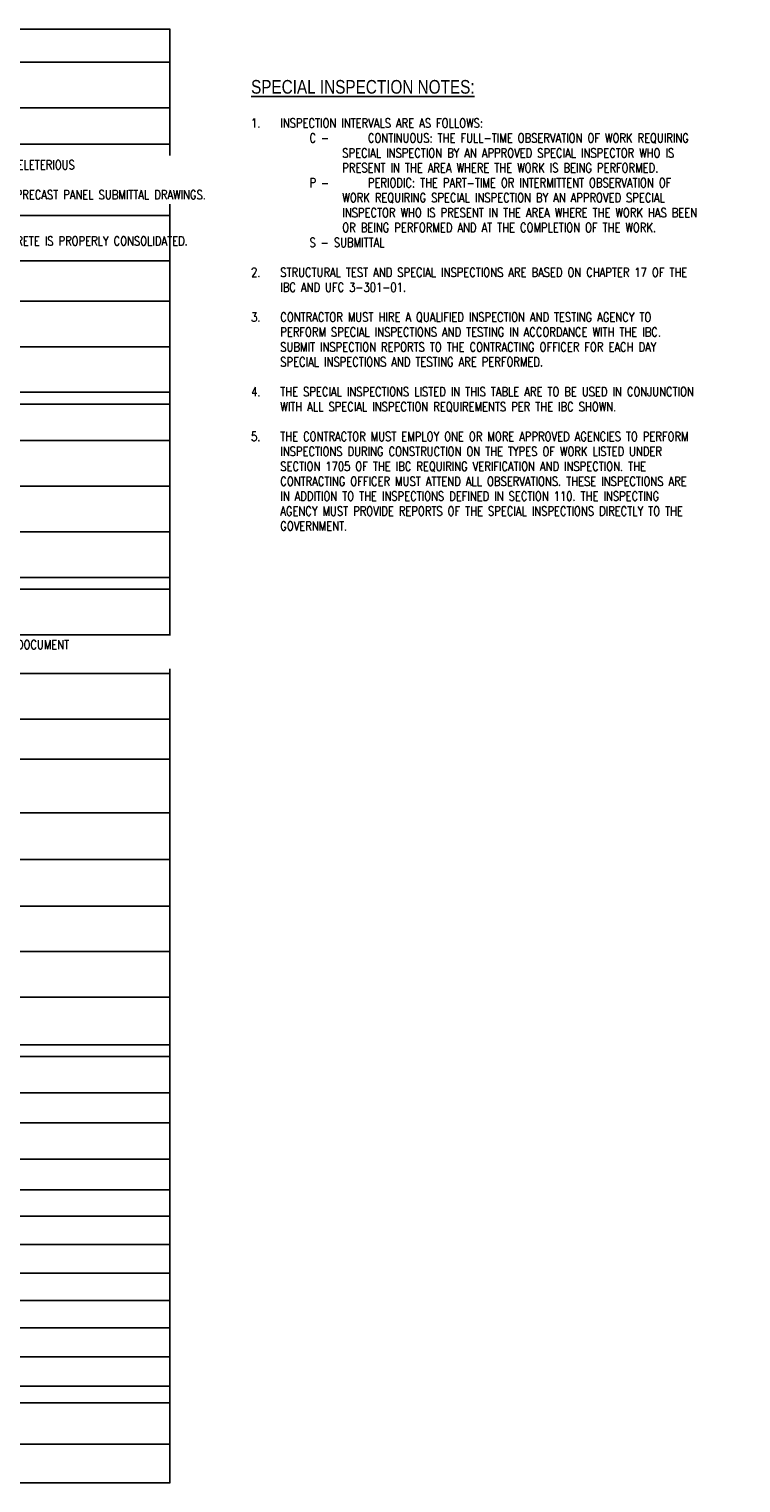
# Model space of a CAD drawing. Header units: inches. Extents: x -34.8 to -6.2, y 27 to 46.9.
# Tile 2 of 2: x -15.9 to -6.2, y 27 to 46.9. Entities that reach past the tile are written whole.
import ezdxf

# ---------------------------------------------------------------- set-up
doc = ezdxf.new("R2010")
doc.units = ezdxf.units.IN
doc.header["$MEASUREMENT"] = 0
doc.layers.add('S-ANNO-NOTE', color=2, linetype='Continuous')
doc.styles.add('Annotative', font='romans.shx', dxfattribs={"width": 0.8, "height": 0.125})
doc.styles.add('TITLES', font='swiss.ttf', dxfattribs={"width": 0.8, "height": 0.25})

msp = doc.modelspace()

# ---------------------------------------------------------------- linework, layer by layer
at = {"layer": 'S-ANNO-NOTE', "lineweight": -3}
for p, q in [((-13.994, 46.95), (-34.81, 46.95)), ((-13.999, 27.023), (-13.999, 46.95)), ((-34.81, 46.496), (-13.994, 46.496)), ((-34.81, 45.871), (-13.994, 45.871)), ((-34.81, 45.371), (-13.994, 45.371)), ((-34.81, 44.396), (-13.994, 44.396)), ((-34.81, 43.771), (-13.994, 43.771)), ((-34.81, 43.221), (-13.994, 43.221)), ((-34.81, 42.596), (-13.994, 42.596)), ((-34.81, 41.971), (-13.994, 41.971)), ((-34.81, 41.81), (-13.994, 41.81)), ((-34.81, 41.31), (-13.994, 41.31)), ((-34.81, 40.685), (-13.994, 40.685)), ((-34.81, 40.06), (-13.994, 40.06)), ((-34.81, 39.435), (-13.994, 39.435)), ((-34.81, 39.273), (-13.994, 39.273)), ((-34.81, 38.648), (-13.994, 38.648)), ((-34.81, 38.115), (-13.994, 38.115)), ((-34.81, 37.49), (-13.994, 37.49)), ((-34.81, 36.943), (-13.994, 36.943)), ((-34.81, 36.209), (-13.994, 36.209)), ((-34.81, 35.569), (-13.994, 35.569)), ((-34.81, 34.93), (-13.994, 34.93)), ((-34.81, 34.305), (-13.994, 34.305)), ((-34.81, 33.68), (-13.994, 33.68)), ((-34.81, 33.029), (-13.994, 33.029)), ((-34.81, 32.868), (-13.994, 32.868)), ((-34.81, 32.368), (-13.994, 32.368)), ((-34.81, 31.96), (-13.994, 31.96)), ((-34.81, 31.46), (-13.994, 31.46)), ((-34.817, 31.038), (-13.994, 31.038)), ((-34.817, 30.678), (-13.994, 30.678)), ((-34.817, 30.289), (-13.994, 30.289)), ((-34.817, 29.899), (-13.994, 29.899)), ((-34.817, 29.524), (-13.994, 29.524)), ((-34.817, 29.149), (-13.994, 29.149)), ((-34.817, 28.749), (-13.994, 28.749)), ((-34.817, 28.348), (-13.994, 28.348)), ((-34.817, 28.122), (-13.994, 28.122)), ((-34.817, 27.556), (-13.994, 27.556)), ((-34.817, 27.023), (-13.994, 27.023))]:
    msp.add_line(p, q, dxfattribs=at)

# ---------------------------------------------------------------- texts
at = {"layer": 'S-ANNO-NOTE', "lineweight": -3, "char_height": 0.125, "line_spacing_factor": 0.981704, "style": 'Annotative', "bg_fill": 2}
for s, insert, width, attachment_point in [('\\pxt3.2,6.4,9.6,12.8,16,19.2,22.4,25.6,28.8,32,35.2,38.4,41.6,44.8,48,51.2,54.4,57.6,60.8,64,67.2,70.4,73.6,76.8,80,83.2,86.4,89.6,92.8,96,99.2,102.4;{\\L\\P\\P\\pi-3.2,l3.2,t3.2,6.4,9.6,12.8,16,19.2,22.4,25.6,28.8,32,35.2,38.4,41.6,44.8,48,51.2,54.4,57.6,60.8,64,67.2,70.4,73.6,76.8,80,83.2,86.4,89.6,92.8,96;}1.^IINSPECTION INTERVALS ARE AS FOLLOWS:\\P\\pi-10,l10,t3.2,6.4,9.6,12.8,16,19.2,22.4,25.6,28.8,32,35.2,38.4,41.6,44.8,48,51.2,54.4,57.6,60.8,64,67.2,70.4,73.6,76.8,80,83.2,86.4,89.6,92.8,96,99.2,102.4;^I^IC -^I^ICONTINUOUS: THE FULL-TIME OBSERVATION OF WORK REQUIRING  SPECIAL INSPECTION BY AN APPROVED SPECIAL INSPECTOR WHO IS PRESENT IN THE AREA WHERE THE WORK IS BEING PERFORMED.\\P^I^IP -^I^IPERIODIC: THE PART-TIME OR INTERMITTENT OBSERVATION OF WORK REQUIRING SPECIAL INSPECTION BY AN APPROVED SPECIAL INSPECTOR WHO IS PRESENT IN THE AREA WHERE THE WORK HAS BEEN OR BEING PERFORMED AND AT THE COMPLETION OF THE WORK.\\P^I^IS - SUBMITTAL\\P\\pi0,l0;\\P\\pi-3.2,l3.2,t3.2,6.4,9.6,12.8,16,19.2,22.4,25.6,28.8,32,35.2,38.4,41.6,44.8,48,51.2,54.4,57.6,60.8,64,67.2,70.4,73.6,76.8,80,83.2,86.4,89.6,92.8,96;2.^ISTRUCTURAL TEST AND SPECIAL INSPECTIONS ARE BASED ON CHAPTER 17 OF THE IBC AND UFC 3-301-01.\\P\\pi0,l0,t3.2,6.4,9.6,12.8,16,19.2,22.4,25.6,28.8,32,35.2,38.4,41.6,44.8,48,51.2,54.4,57.6,60.8,64,67.2,70.4,73.6,76.8,80,83.2,86.4,89.6,92.8,96,99.2,102.4;\\P\\pi-3.2,l3.2,t3.2,6.4,9.6,12.8,16,19.2,22.4,25.6,28.8,32,35.2,38.4,41.6,44.8,48,51.2,54.4,57.6,60.8,64,67.2,70.4,73.6,76.8,80,83.2,86.4,89.6,92.8,96;3.^ICONTRACTOR MUST HIRE A QUALIFIED INSPECTION AND TESTING AGENCY TO PERFORM SPECIAL INSPECTIONS AND TESTING IN ACCORDANCE WITH THE IBC. SUBMIT INSPECTION REPORTS TO THE CONTRACTING OFFICER FOR EACH DAY SPECIAL INSPECTIONS AND TESTING ARE PERFORMED.\\P\\pi0,l0,t3.2,6.4,9.6,12.8,16,19.2,22.4,25.6,28.8,32,35.2,38.4,41.6,44.8,48,51.2,54.4,57.6,60.8,64,67.2,70.4,73.6,76.8,80,83.2,86.4,89.6,92.8,96,99.2,102.4;\\P\\pi-3.2,l3.2,t3.2,6.4,9.6,12.8,16,19.2,22.4,25.6,28.8,32,35.2,38.4,41.6,44.8,48,51.2,54.4,57.6,60.8,64,67.2,70.4,73.6,76.8,80,83.2,86.4,89.6,92.8,96;4.^ITHE SPECIAL INSPECTIONS LISTED IN THIS TABLE ARE TO BE USED IN CONJUNCTION WITH ALL SPECIAL INSPECTION REQUIREMENTS PER THE IBC SHOWN.\\P\\pi0,l0,t3.2,6.4,9.6,12.8,16,19.2,22.4,25.6,28.8,32,35.2,38.4,41.6,44.8,48,51.2,54.4,57.6,60.8,64,67.2,70.4,73.6,76.8,80,83.2,86.4,89.6,92.8,96,99.2,102.4;\\P\\pi-3.2,l3.2,t3.2,6.4,9.6,12.8,16,19.2,22.4,25.6,28.8,32,35.2,38.4,41.6,44.8,48,51.2,54.4,57.6,60.8,64,67.2,70.4,73.6,76.8,80,83.2,86.4,89.6,92.8,96;5.^ITHE CONTRACTOR MUST EMPLOY ONE OR MORE APPROVED AGENCIES TO PERFORM INSPECTIONS DURING CONSTRUCTION ON THE TYPES OF WORK LISTED UNDER SECTION 1705 OF THE IBC REQUIRING VERIFICATION AND INSPECTION. THE CONTRACTING OFFICER MUST ATTEND ALL OBSERVATIONS. THESE INSPECTIONS ARE IN ADDITION TO THE INSPECTIONS DEFINED IN SECTION 110. THE INSPECTING AGENCY MUST PROVIDE REPORTS OF THE SPECIAL INSPECTIONS DIRECTLY TO THE GOVERNMENT.', (-12.888, 46.133), 6.64847, 1), ('\\pxt3.2,6.4,9.6,12.8,16,19.2,22.4,25.6,28.8,32,35.2,38.4,41.6,44.8,48,51.2,54.4,57.6,60.8,64,67.2,70.4,73.6,76.8,80,83.2,86.4,89.6,92.8,96,99.2,102.4;{INSPECT EMBEDDED AND ATTACHED ITEMS TO ENSURE THEY ARE BONDED TO THE GROUNDING SYSTEM. DOCUMENT WITH PHOTOS.}', (-26.437, 33.342), 10.95622, 4)]:
    msp.add_mtext(s, dxfattribs=dict(at, insert=insert, width=width, attachment_point=attachment_point))

# ---------------------------------------------------------------- next in the draw order: texts
at = {"layer": 'S-ANNO-NOTE', "lineweight": -3, "line_spacing_factor": 0.981704, "bg_fill": 2}
for s, insert, char_height, width, attachment_point, style in [('\\pxt3.2,6.4,9.6,12.8,16,19.2,22.4,25.6,28.8,32,35.2,38.4,41.6,44.8,48,51.2,54.4,57.6,60.8,64,67.2,70.4,73.6,76.8,80,83.2,86.4,89.6,92.8,96,99.2,102.4;{\\LSPECIAL INSPECTION NOTES:}', (-12.888, 46.252), 0.1875, 4.14734, 1, 'TITLES'), ('\\pxt3.2,6.4,9.6,12.8,16,19.2,22.4,25.6,28.8,32,35.2,38.4,41.6,44.8,48,51.2,54.4,57.6,60.8,64,67.2,70.4,73.6,76.8,80,83.2,86.4,89.6,92.8,96,99.2,102.4;INSPECT SIZE, SPACING, COVER, POSITIONING AND GRADE OF REINFORCING STEEL. VERIFY THAT REINFORCING BARS ARE FREE OF FORM OIL OR OTHER DELETERIOUS MATERIALS. INSPECT BAR LAPS AND MECHANICAL SPLICES. VERIFY THAT BARS ARE ADEQUATELY TIED AND SUPPORTED ON CHAIRS OR BOLSTERS.\\PVERIFY THAT VERTICAL DOWELS EXTENDING INTO THE WALL  PRECAST PANEL SLEEVES MATCH THE LOCATION OF THE SLEEVES PER THE APPROVED WALL PRECAST PANEL SUBMITTAL DRAWINGS.', (-26.437, 44.884), 0.125, 12.40138, 4, 'Annotative'), ('\\pxt3.2,6.4,9.6,12.8,16,19.2,22.4,25.6,28.8,32,35.2,38.4,41.6,44.8,48,51.2,54.4,57.6,60.8,64,67.2,70.4,73.6,76.8,80,83.2,86.4,89.6,92.8,96,99.2,102.4;{INSPECT REINFORCING STEEL TO ENSURE ELECTRICAL CONTINUITY BETWEEN THE CAP, WALLS, SLAB AND FOUNDATION THROUGH CRIMPED CONNECTIONS. DOCUMENT CONNECTIONS WITH PHOTOS AND CONTINUITY TEST. ALL CRIMPED CONNECTIONS MUST BE INSPECTED PRIOR TO CONCRETE PLACEMENT.}', (-26.437, 38.575), 0.125, 12.63339, 1, 'Annotative')]:
    msp.add_mtext(s, dxfattribs=dict(at, insert=insert, char_height=char_height, width=width, attachment_point=attachment_point, style=style))

# ---------------------------------------------------------------- next in the draw order: texts
at = {"layer": 'S-ANNO-NOTE', "lineweight": -3, "insert": (-26.437, 44.046), "char_height": 0.125, "width": 12.0085, "attachment_point": 4, "line_spacing_factor": 0.981704, "style": 'Annotative', "bg_fill": 2}
msp.add_mtext('\\pxt3.2,6.4,9.6,12.8,16,19.2,22.4,25.6,28.8,32,35.2,38.4,41.6,44.8,48,51.2,54.4,57.6,60.8,64,67.2,70.4,73.6,76.8,80,83.2,86.4,89.6,92.8,96,99.2,102.4;{INSPECT PLACEMENT OF CONCRETE. VERIFY THAT CONCRETE CONVEYANCE AND DEPOSITING AVOIDS SEGREGATION OR CONTAMINATION. VERIFY THAT CONCRETE IS PROPERLY CONSOLIDATED.}', dxfattribs=at)

doc.saveas('drawing.dxf')
